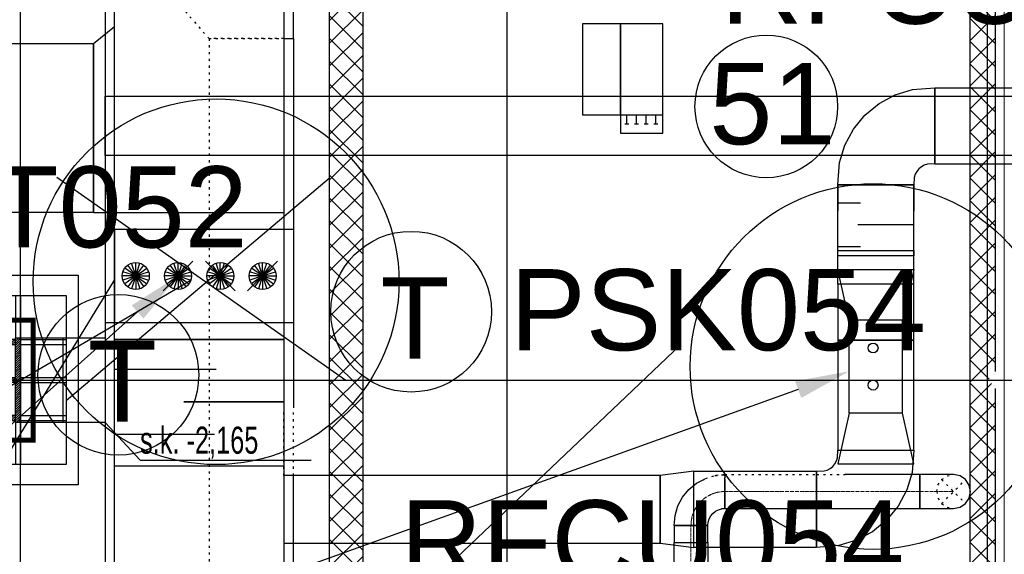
# Model space of a CAD drawing. Header units: centimetres. Extents: x -149939 to 48626, y -46000 to 152985.
# Tile 80 of 256: x -58260 to -52439, y 63969 to 67132. Entities that reach past the tile are written whole.
import ezdxf
from ezdxf import colors
from ezdxf.entities.mleader import LeaderData, LeaderLine
from ezdxf.math import Vec2, Vec3

# ---------------------------------------------------------------- set-up
doc = ezdxf.new("R2010")
doc.units = ezdxf.units.CM
doc.header["$LTSCALE"] = 50
for name, pattern in [('CADVENT_CENTERLINE', [9.9, 7.4, -1, 0.5, -1]), ('CADVENT_HIDDEN', [0.8, 0.25, -0.55]), ('Kondygnacja  -0_5$0$HIDDEN', [9.525, 6.35, -3.175]), ('Kondygnacja  -0_5$0$HIDDEN2', [4.7625, 3.175, -1.5875]), ('Osie rzutów$0$DASHDOT2', [12.7, 6.35, -3.175, 0, -3.175])]:
    doc.linetypes.add(name, pattern=pattern)
for name, color, linetype, lineweight in [('bgde-nawiewCEN', 7, 'Continuous', 13), ('Kondygnacja  -0_5$0$ARCH_WIDOK', 8, 'Continuous', 13), ('RFCU', 6, 'Continuous', 30)]:
    doc.layers.add(name, color=color, linetype=linetype, lineweight=lineweight)
for name, color, linetype in [('bgde-nawiewDETAILS', 1, 'Continuous'), ('bgde-nawiewEXP', 7, 'Continuous'), ('bgde-nawiewHIDDEN', 250, 'Continuous'), ('bgde-wywiewEXP', 5, 'Continuous'), ('bgde-wywiewHIDDEN', 7, 'Continuous'), ('bgde_redukcja', 250, 'Continuous'), ('bgde_tlumik', 7, 'Continuous'), ('bgde_urządzenia', 7, 'Continuous'), ('bgde_VAV', 7, 'Continuous'), ('IS_zmiany 2024', 1, 'Continuous'), ('Kondygnacja  -0_5$0$ARCH_GK', 8, 'Continuous'), ('Kondygnacja  -0_5$0$ARCH_KONSTR_POWYŻEJ RZUTU', 8, 'Kondygnacja  -0_5$0$HIDDEN'), ('Kondygnacja  -0_5$0$ARCH_KONSTR_POWYŻEJ RZUTU_IST', 8, 'Kondygnacja  -0_5$0$HIDDEN2'), ('Kondygnacja  -0_5$0$ARCH_OKŁADZINA', 8, 'Continuous'), ('Kondygnacja  -0_5$0$ARCH_POMOCNICZE', 8, 'Continuous'), ('Kondygnacja  -0_5$0$ARCH_SŁUPY', 8, 'Continuous'), ('Osie rzutów$0$ARCH_INFO_OSIE_IST', 8, 'Osie rzutów$0$DASHDOT2'), ('Osie rzutów$0$ARCH_INFO_OSIE_OPISY_IST', 8, 'Continuous')]:
    doc.layers.add(name, color=color, linetype=linetype)
doc.styles.add('Arial', font='ARIAL.TTF')
doc.styles.add('Kondygnacja  -0_5$0$BIKTS', font='bikromsw.shx', dxfattribs={"width": 0.8})
pattern_1 = [(45, (-6220.6425, -6150), (-0.67351921, 0.67351921), [])]

# ---------------------------------------------------------------- blocks, each defined once
blk = doc.blocks.new('Osie rzutów')
at = {"layer": 'Osie rzutów$0$ARCH_INFO_OSIE_IST', "ltscale": 10}
for p, q in [((6860, 12510), (6860, 4623.26)), ((4436.04, 11000), (13655, 11000)), ((6290, 11000), (6230, 11000))]:
    blk.add_line(p, q, dxfattribs=at)
blk = doc.blocks.new('Kondygnacja  -0_5$0$słup 6.8.41')
at = {"layer": 'Kondygnacja  -0_5$0$ARCH_SŁUPY'}
h = blk.add_hatch(dxfattribs=at)
h.set_pattern_fill('ANSI31', color=256, scale=0.3, style=0)
h.set_pattern_definition(pattern_1)
h.paths.add_polyline_path([(14.82, 75), (11.82, 75), (11.82, 25), (14.82, 25)])
h = blk.add_hatch(dxfattribs=at)
h.set_pattern_fill('ANSI31', color=256, scale=0.3, style=0)
h.set_pattern_definition(pattern_1)
h.paths.add_polyline_path([(64.82, 71), (64.82, 74), (14.82, 74), (14.82, 71)])
h = blk.add_hatch(dxfattribs=at)
h.set_pattern_fill('ANSI31', color=256, scale=0.3, style=0)
h.set_pattern_definition(pattern_1)
h.paths.add_polyline_path([(67.82, 75), (64.82, 75), (64.82, 25), (67.82, 25)])
h = blk.add_hatch(dxfattribs=at)
h.set_pattern_fill('ANSI31', color=256, scale=0.3, style=0)
h.set_pattern_definition(pattern_1)
h.paths.add_polyline_path([(64.82, 48.5), (64.82, 51.5), (14.82, 51.5), (14.82, 48.5)])
h = blk.add_hatch(dxfattribs=at)
h.set_pattern_fill('ANSI31', color=256, scale=0.3, style=0)
h.set_pattern_definition(pattern_1)
h.paths.add_polyline_path([(64.82, 26), (64.82, 29), (14.82, 29), (14.82, 26)])
at = {"layer": 'Kondygnacja  -0_5$0$ARCH_POMOCNICZE'}
blk.add_lwpolyline([(94.82, 100), (94.82, 0), (-0.18, 0), (-0.18, 100)], close=True, dxfattribs=at)
for points in [[(11.82, 100), (11.82, 75)], [(14.82, 100), (14.82, 75)], [(38.32, 100), (38.32, 74)], [(41.32, 100), (41.32, 74)], [(64.82, 100), (64.82, 75)], [(67.82, 100), (67.82, 75)], [(-0.18, 74), (11.82, 74)], [(-0.18, 71), (11.82, 71)], [(67.82, 74), (94.82, 74)], [(67.82, 71), (94.82, 71)], [(-0.18, 51.5), (11.82, 51.5)], [(-0.18, 48.5), (11.82, 48.5)], [(67.82, 51.5), (94.82, 51.5)], [(67.82, 48.5), (94.82, 48.5)], [(-0.18, 29), (11.82, 29)], [(-0.18, 26), (11.82, 26)], [(11.82, 25), (11.82, 0)], [(14.82, 25), (14.82, 0)], [(38.32, 26), (38.32, 0)], [(41.32, 26), (41.32, 0)], [(64.82, 25), (64.82, 0)], [(67.82, 29), (94.82, 29)], [(67.82, 26), (94.82, 26)], [(67.82, 25), (67.82, 0)]]:
    blk.add_lwpolyline(points, dxfattribs=at)
at = {"layer": 'Kondygnacja  -0_5$0$ARCH_SŁUPY'}
for p, q in [((14.82, 51.5), (64.82, 51.5)), ((64.82, 48.5), (14.82, 48.5))]:
    blk.add_line(p, q, dxfattribs=at)
at = {"layer": 'Kondygnacja  -0_5$0$ARCH_SŁUPY', "const_width": 3}
blk.add_lwpolyline([(4.32, 85.5), (75.32, 85.5), (75.32, 14.5), (4.32, 14.5)], close=True, dxfattribs=at)
at = {"layer": 'Kondygnacja  -0_5$0$ARCH_SŁUPY'}
for points in [[(11.82, 75), (14.82, 75), (14.82, 25), (11.82, 25)], [(64.82, 75), (67.82, 75), (67.82, 25), (64.82, 25)]]:
    blk.add_lwpolyline(points, close=True, dxfattribs=at)
for points in [[(64.82, 74), (14.82, 74)], [(14.82, 71), (64.82, 71)], [(64.82, 29), (14.82, 29)], [(14.82, 26), (64.82, 26)]]:
    blk.add_lwpolyline(points, dxfattribs=at)
blk = doc.blocks.new('Kondygnacja  -0_5$0$konstrukcja istniejąca -0.5')
at = {"layer": 'Kondygnacja  -0_5$0$ARCH_KONSTR_POWYŻEJ RZUTU_IST', "ltscale": 10}
for p, q in [((6288.46, 4975), (6288.46, 12225)), ((6288.46, 10975), (6288.46, 11025)), ((6288.46, 11025), (6338.46, 11025)), ((6338.46, 10975), (6288.46, 10975))]:
    blk.add_line(p, q, dxfattribs=at)
for points in [[(6338.46, 12175), (6338.46, 11025)], [(7382, 11132.89), (6338.46, 11132.89), (6338.46, 11167.89), (7382, 11167.89)], [(6313.46, 11025), (6313.46, 10975)], [(6338.46, 11025), (6338.46, 10975)], [(6338.46, 10975), (6338.46, 9825)]]:
    blk.add_lwpolyline(points, dxfattribs=at)
at = {"layer": 'Kondygnacja  -0_5$0$ARCH_KONSTR_POWYŻEJ RZUTU_IST'}
blk.add_lwpolyline([(6338.47, 10975), (6359.15, 10952.53), (6460.3, 10952.53)], dxfattribs=at)
at = {"layer": 'Kondygnacja  -0_5$0$ARCH_KONSTR_POWYŻEJ RZUTU_IST', "style": 'Kondygnacja  -0_5$0$BIKTS', "width": 0.7}
blk.add_text('s.k. -2,165', height=16, dxfattribs=at).set_placement((6359.15, 10956.46))
blk = doc.blocks.new('08')
at = {"layer": 'bgde_VAV', "color": 3, "linetype": 'Continuous', "lineweight": -2}
for p, q in [((-57699.2, 65891), (-57755.5, 65891)), ((-56699.2, 65891), (-57699.2, 65891)), ((-56643, 65891), (-56699.2, 65891)), ((-57755.5, 65341), (-57699.2, 65341)), ((-57699.2, 65341), (-56699.2, 65341)), ((-56699.2, 65341), (-56643, 65341))]:
    blk.add_line(p, q, dxfattribs=at)
at = {"layer": 'bgde_VAV', "color": 3, "linetype": 'ByBlock', "lineweight": -2}
for p, q in [((-57699.2, 65891), (-57699.2, 65341)), ((-56699.2, 65891), (-56699.2, 65341))]:
    blk.add_line(p, q, dxfattribs=at)
at = {"layer": 'bgde_VAV', "color": 3, "linetype": 'Continuous', "lineweight": -3}
for p, q in [((-57574.2, 65615.7), (-57621.3, 65680.4)), ((-57574.2, 65615.7), (-57599, 65691.8)), ((-57574.2, 65615.7), (-57574.2, 65695.7)), ((-57574.2, 65615.7), (-57549.5, 65691.8)), ((-57574.2, 65615.7), (-57527.2, 65680.4)), ((-57235.9, 65704.1), (-57412.6, 65527.3)), ((-57324.2, 65615.7), (-57371.3, 65680.4)), ((-57324.2, 65615.7), (-57349, 65691.8)), ((-57324.2, 65615.7), (-57324.2, 65695.7)), ((-57324.2, 65615.7), (-57299.5, 65691.8)), ((-57324.2, 65615.7), (-57277.2, 65680.4)), ((-56985.9, 65527.3), (-57162.6, 65704.1)), ((-57074.2, 65615.7), (-57121.3, 65680.4)), ((-57074.2, 65615.7), (-57099, 65691.8)), ((-57074.2, 65615.7), (-57074.2, 65695.7)), ((-57074.2, 65615.7), (-57049.5, 65691.8)), ((-57074.2, 65615.7), (-57027.2, 65680.4)), ((-56735.9, 65704.1), (-56912.6, 65527.3)), ((-56824.2, 65615.7), (-56871.3, 65680.4)), ((-56824.2, 65615.7), (-56849, 65691.8)), ((-56824.2, 65615.7), (-56824.2, 65695.7)), ((-56824.2, 65615.7), (-56799.5, 65691.8)), ((-56824.2, 65615.7), (-56777.2, 65680.4)), ((-57574.2, 65615.7), (-57654.2, 65615.7)), ((-57574.2, 65615.7), (-57650.3, 65640.4)), ((-57574.2, 65615.7), (-57650.3, 65591)), ((-57574.2, 65615.7), (-57639, 65662.7)), ((-57574.2, 65615.7), (-57639, 65568.7)), ((-57574.2, 65615.7), (-57621.3, 65551)), ((-57574.2, 65615.7), (-57599, 65539.6)), ((-57574.2, 65615.7), (-57509.5, 65662.7)), ((-57574.2, 65615.7), (-57498.2, 65640.4)), ((-57574.2, 65615.7), (-57498.2, 65591)), ((-57574.2, 65615.7), (-57509.5, 65568.7)), ((-57574.2, 65615.7), (-57527.2, 65551)), ((-57574.2, 65615.7), (-57549.5, 65539.6)), ((-57574.2, 65615.7), (-57574.2, 65535.7)), ((-57574.2, 65615.7), (-57494.2, 65615.7)), ((-57324.2, 65615.7), (-57404.2, 65615.7)), ((-57324.2, 65615.7), (-57400.3, 65640.4)), ((-57324.2, 65615.7), (-57400.3, 65591)), ((-57324.2, 65615.7), (-57389, 65662.7)), ((-57324.2, 65615.7), (-57389, 65568.7)), ((-57324.2, 65615.7), (-57371.3, 65551)), ((-57324.2, 65615.7), (-57349, 65539.6)), ((-57324.2, 65615.7), (-57259.5, 65662.7)), ((-57324.2, 65615.7), (-57248.2, 65640.4)), ((-57324.2, 65615.7), (-57248.2, 65591)), ((-57324.2, 65615.7), (-57259.5, 65568.7)), ((-57324.2, 65615.7), (-57277.2, 65551)), ((-57324.2, 65615.7), (-57299.5, 65539.6)), ((-57324.2, 65615.7), (-57324.2, 65535.7)), ((-57324.2, 65615.7), (-57244.2, 65615.7)), ((-57074.2, 65615.7), (-57154.2, 65615.7)), ((-57074.2, 65615.7), (-57150.3, 65640.4)), ((-57074.2, 65615.7), (-57150.3, 65591)), ((-57074.2, 65615.7), (-57139, 65662.7)), ((-57074.2, 65615.7), (-57139, 65568.7)), ((-57074.2, 65615.7), (-57121.3, 65551)), ((-57074.2, 65615.7), (-57099, 65539.6)), ((-57074.2, 65615.7), (-57009.5, 65662.7)), ((-57074.2, 65615.7), (-56998.2, 65640.4)), ((-57074.2, 65615.7), (-56998.2, 65591)), ((-57074.2, 65615.7), (-57009.5, 65568.7)), ((-57074.2, 65615.7), (-57027.2, 65551)), ((-57074.2, 65615.7), (-57049.5, 65539.6)), ((-57074.2, 65615.7), (-57074.2, 65535.7)), ((-57074.2, 65615.7), (-56994.2, 65615.7)), ((-56824.2, 65615.7), (-56904.2, 65615.7)), ((-56824.2, 65615.7), (-56900.3, 65640.4)), ((-56824.2, 65615.7), (-56900.3, 65591)), ((-56824.2, 65615.7), (-56889, 65662.7)), ((-56824.2, 65615.7), (-56889, 65568.7)), ((-56824.2, 65615.7), (-56871.3, 65551)), ((-56824.2, 65615.7), (-56849, 65539.6)), ((-56824.2, 65615.7), (-56759.5, 65662.7)), ((-56824.2, 65615.7), (-56748.2, 65640.4)), ((-56824.2, 65615.7), (-56748.2, 65591)), ((-56824.2, 65615.7), (-56759.5, 65568.7)), ((-56824.2, 65615.7), (-56777.2, 65551)), ((-56824.2, 65615.7), (-56799.5, 65539.6)), ((-56824.2, 65615.7), (-56824.2, 65535.7)), ((-56824.2, 65615.7), (-56744.2, 65615.7))]:
    blk.add_line(p, q, dxfattribs=at)
for centre in [(-57574.2, 65615.7), (-57324.2, 65615.7), (-57074.2, 65615.7), (-56824.2, 65615.7)]:
    blk.add_ellipse(centre, major_axis=(80, 0), ratio=1, start_param=-1.570796, end_param=4.712389, dxfattribs=at)
blk = doc.blocks.new('t2')
at = {"layer": 'bgde_tlumik'}
for p, q in [((-54534.4, 76042.4), (-54534.4, 76632.4)), ((-54726.5, 75632.4), (-54726.5, 76232.4)), ((-54342.2, 75632.4), (-54342.2, 76222.4))]:
    blk.add_line(p, q, dxfattribs=at)
blk.add_lwpolyline([(-54903.3, 76632.4), (-54153.3, 76632.4), (-54153.3, 75632.4), (-54903.3, 75632.4)], close=True, dxfattribs=at)
blk = doc.blocks.new('t8')
at = {"layer": 'bgde_tlumik'}
for p, q in [((-57699.2, 65064.2), (-57099.2, 65064.2)), ((-56699.2, 64872), (-57289.2, 64872)), ((-57699.2, 64679.9), (-57109.2, 64679.9))]:
    blk.add_line(p, q, dxfattribs=at)
blk.add_lwpolyline([(-56699.2, 64491), (-57699.2, 64491), (-57699.2, 65241), (-56699.2, 65241)], close=True, dxfattribs=at)
at = {"layer": 'bgde_redukcja', "rotation": 270}
blk.add_blockref('t2', (-133331.7, 10337.7), dxfattribs=at)
blk = doc.blocks.new('G$C76BC1DF7')
at = {"layer": 'bgde_urządzenia'}
for p, q in [((1620.81, 6210.65), (1620.81, 6156.85)), ((1643.11, 6210.65), (1620.81, 6210.65)), ((1643.11, 6156.85), (1643.11, 6210.65)), ((1620.81, 6156.85), (1643.11, 6156.85)), ((1643.11, 6156.85), (1668.31, 6156.85)), ((1646.95, 6151.65), (1646.95, 6156.85)), ((1652.66, 6151.65), (1652.66, 6156.85)), ((1658.37, 6151.65), (1658.37, 6156.85)), ((1664.09, 6151.65), (1664.09, 6156.85)), ((1645.7, 6151.65), (1648.2, 6151.65)), ((1651.41, 6151.65), (1653.91, 6151.65)), ((1657.12, 6151.65), (1659.62, 6151.65)), ((1662.84, 6151.65), (1665.34, 6151.65))]:
    blk.add_line(p, q, dxfattribs=at)
blk.add_lwpolyline([(1643.11, 6210.65), (1643.11, 6146.15), (1668.31, 6146.15), (1668.31, 6210.65)], close=True, dxfattribs=at)

msp = doc.modelspace()

# ---------------------------------------------------------------- hatches: boundary and pattern name
at = {"layer": 'Kondygnacja  -0_5$0$ARCH_GK', "linetype": 'Continuous'}
h = msp.add_hatch(dxfattribs=at)
h.set_pattern_fill('ANSI37', color=256, scale=30, angle=-360, style=0)
h.set_pattern_definition([(45, (-121140, -45000), (-67.35192, 67.35192), []), (135, (-121140, -45000), (-67.35192, -67.35192), [])])
h.paths.add_polyline_path([(-52490, 71050), (-52640, 70900), (-52640, 65000), (-52531.667, 65000), (-52490, 65050)], flags=0)
h.paths.add_polyline_path([(-52490, 64950), (-52531.667, 65000), (-52640, 65000), (-52640, 56160), (-52490, 56010)], flags=0)
h = msp.add_hatch(dxfattribs=at)
h.set_pattern_fill('ANSI37', color=256, scale=30, angle=-360, style=0)
h.set_pattern_definition([(45, (-121140, -45000), (-67.35192, 67.35192), []), (135, (-121140, -45000), (-67.35192, -67.35192), [])])
h.paths.add_polyline_path([(-56230, 70900), (-56430, 70900), (-56430, 56160), (-56230, 56160)], flags=0)

# ---------------------------------------------------------------- linework, layer by layer
at = {"layer": 'bgde-nawiewCEN', "linetype": 'CADVENT_CENTERLINE', "ltscale": 0.06}
for p, q in [((-54091.291, 64340.601), (-52938.613, 64340.601)), ((-52938.613, 64340.601), (-52738.613, 64340.601)), ((-54291.291, 64040.178), (-54291.291, 64140.601)), ((-54291.291, 64040.178), (-54291.291, 63840.178))]:
    msp.add_line(p, q, dxfattribs=at)
at = {"layer": 'bgde-nawiewCEN', "linetype": 'CADVENT_CENTERLINE', "ltscale": 0.06, "extrusion": (2.27374e-16, -5.56905e-32, -1)}
msp.add_arc((54091.291, 64140.601), 200, 0, 90, dxfattribs=at)
at = {"layer": 'bgde-nawiewDETAILS', "linetype": 'CADVENT_HIDDEN'}
for p, q in [((-52809.324, 64269.891), (-52667.902, 64411.312)), ((-52809.324, 64411.312), (-52667.902, 64269.891))]:
    msp.add_line(p, q, dxfattribs=at)
at = {"layer": 'bgde-nawiewEXP', "linetype": 'Continuous'}
for points in [[(-57699.245, 49493.848), (-56699.245, 49493.848), (-56699.245, 49503.848), (-57699.245, 49503.848), (-57699.245, 67490.965), (-56699.245, 67490.965), (-56699.245, 49503.848), (-57699.245, 49503.848)], [(-58850.228, 65990.969), (-58850.228, 66990.969), (-57824.245, 66990.969), (-57824.245, 65990.969)], [(-53423.666, 66153.995), (-53413.097, 66286.289), (-53381.799, 66389.466), (-53330.973, 66484.555), (-53262.573, 66567.9), (-53179.228, 66636.3), (-53084.139, 66687.126), (-52980.963, 66718.424), (-52848.662, 66728.992), (-52848.662, 66278.992), (-52893.172, 66277.071), (-52911.932, 66271.38), (-52929.221, 66262.139), (-52944.375, 66249.702), (-52956.812, 66234.548), (-52966.053, 66217.259), (-52971.744, 66198.499), (-52973.666, 66153.99), (-53198.711, 66153.992)], [(-53423.662, 65235.718), (-52973.662, 65235.718), (-52973.662, 65568.212), (-53423.662, 65568.212)], [(-53423.662, 64585.425), (-52973.662, 64585.425), (-52973.662, 65235.718), (-53423.662, 65235.718)], [(-53548.664, 64460.421), (-53504.156, 64462.343), (-53485.396, 64468.034), (-53468.107, 64477.275), (-53452.952, 64489.712), (-53440.516, 64504.866), (-53431.275, 64522.155), (-53425.584, 64540.915), (-53423.662, 64585.425), (-52973.662, 64585.425), (-52984.23, 64453.124), (-53015.529, 64349.948), (-53066.354, 64254.859), (-53134.754, 64171.514), (-53218.1, 64103.114), (-53313.188, 64052.288), (-53416.365, 64020.99), (-53548.66, 64010.421), (-53548.662, 64235.421)], [(-54473.922, 64035.425), (-54273.922, 64010.425), (-54273.922, 64460.425), (-53548.662, 64460.425), (-53548.662, 64010.425), (-54273.922, 64010.425), (-54273.922, 64460.425), (-54473.922, 64435.425)], [(-52938.613, 64240.601), (-52738.613, 64240.601), (-52700.344, 64248.213), (-52667.902, 64269.891), (-52646.225, 64302.333), (-52638.613, 64340.601), (-52646.225, 64378.87), (-52667.902, 64411.312), (-52700.344, 64432.989), (-52738.613, 64440.601), (-52938.613, 64440.601), (-52938.613, 64248.213)], [(-54391.291, 64040.178), (-54191.291, 64040.178), (-54191.291, 64140.601), (-54391.291, 64140.601)]]:
    msp.add_lwpolyline(points, close=True, dxfattribs=at)
for points in [[(-57824.245, 65990.969), (-57824.245, 66990.969), (-57699.245, 67090.969)], [(-52848.662, 66278.992), (-52848.662, 66728.992), (-51690.031, 66728.992)], [(-52848.662, 66278.992), (-42183.356, 66278.992), (-42183.356, 66728.992), (-41783.356, 66603.992), (-41783.356, 66503.992), (-42183.356, 66728.992), (-43368.407, 66728.992)], [(-53423.662, 66153.992), (-52973.662, 66153.992), (-52973.662, 66000.036)], [(-53423.662, 66153.992), (-53423.662, 66000.036)], [(-57824.245, 65990.969), (-57699.245, 65990.969)], [(-53423.662, 65765.511), (-52973.662, 65765.511), (-52973.662, 65800.036)], [(-53423.662, 65765.511), (-53423.662, 65800.036)], [(-53423.662, 65568.212), (-53423.662, 65765.511), (-52973.662, 65765.511), (-52973.662, 65735.511), (-53423.662, 65735.511)], [(-52973.662, 65568.212), (-52973.662, 65735.511)], [(-56699.245, 64035.425), (-54473.922, 64035.425), (-54473.922, 64435.425), (-56699.245, 64435.425)], [(-54391.291, 64140.601), (-54385.527, 64199.128), (-54368.455, 64255.406), (-54340.732, 64307.272), (-54303.423, 64352.733), (-54257.962, 64390.042), (-54219.829, 64410.425)], [(-54091.291, 64240.601), (-52938.613, 64240.601), (-52938.613, 64440.601), (-53378.918, 64440.601)], [(-54091.291, 64410.425), (-54091.291, 64269.891)], [(-54091.291, 64240.601), (-54091.291, 64410.425)], [(-53548.662, 64440.601), (-53548.66, 64440.601)], [(-52738.613, 64240.601), (-52700.344, 64248.213), (-52667.902, 64269.891), (-52646.225, 64302.333), (-52638.613, 64340.601), (-52646.225, 64378.87), (-52667.902, 64411.312), (-52700.344, 64432.989), (-52738.613, 64440.601)], [(-54091.291, 64269.891), (-54091.291, 64302.333)], [(-54391.291, 64140.601), (-54191.291, 64140.601), (-54189.37, 64160.11), (-54183.679, 64178.87), (-54174.438, 64196.158), (-54162.002, 64211.312), (-54146.848, 64223.748), (-54129.559, 64232.989), (-54110.8, 64238.68), (-54091.291, 64240.601)], [(-54091.291, 64240.601), (-54110.8, 64238.68)], [(-54091.291, 64248.213), (-54091.291, 64269.891)], [(-54091.291, 64269.891), (-54091.291, 64248.213)], [(-54091.291, 64248.213), (-54091.291, 64240.601)], [(-54091.291, 64240.601), (-54091.291, 64248.213)], [(-54391.291, 63855.402), (-54391.291, 64040.178), (-54191.291, 64040.178), (-54191.291, 63840.178), (-54198.903, 63878.446)]]:
    msp.add_lwpolyline(points, dxfattribs=at)
at = {"layer": 'bgde-nawiewHIDDEN', "linetype": 'CADVENT_HIDDEN'}
for points in [[(-57699.245, 65990.969), (-57699.245, 67090.969)], [(-53423.662, 65800.036), (-53423.662, 66000.036)], [(-52973.662, 65800.036), (-52973.662, 66000.036)], [(-56699.245, 64435.425), (-56699.245, 64835.425)], [(-54219.829, 64410.425), (-54206.096, 64417.765), (-54149.818, 64434.837), (-54091.291, 64440.601)], [(-54091.291, 64440.601), (-54149.818, 64434.837)], [(-54091.291, 64432.989), (-54091.291, 64440.601)], [(-54091.291, 64411.312), (-54091.291, 64440.601), (-53548.662, 64440.601)], [(-54091.291, 64440.601), (-54091.291, 64432.989)], [(-54091.291, 64432.989), (-54091.291, 64411.312)], [(-54091.291, 64411.312), (-54091.291, 64432.989)], [(-54091.291, 64410.425), (-54091.291, 64411.312)], [(-54091.291, 64411.312), (-54091.291, 64410.425)], [(-54091.291, 64411.312), (-54091.291, 64410.425)], [(-53548.66, 64440.601), (-53378.918, 64440.601)], [(-52838.613, 64340.601), (-52831.001, 64378.87), (-52809.324, 64411.312), (-52776.881, 64432.989), (-52738.613, 64440.601)], [(-52838.613, 64340.601), (-52831.001, 64302.333), (-52809.324, 64269.891), (-52776.881, 64248.213), (-52738.613, 64240.601)]]:
    msp.add_lwpolyline(points, dxfattribs=at)
at = {"layer": 'bgde-wywiewEXP', "linetype": 'Continuous'}
for points in [[(-56699.245, 67020.181), (-56641.059, 67020.181), (-56641.059, 67241.49)], [(-56699.245, 67020.181), (-56641.059, 67020.181), (-56641.059, 64835.425)], [(-56641.059, 63696.017), (-56641.059, 64435.425)]]:
    msp.add_lwpolyline(points, dxfattribs=at)
at = {"layer": 'bgde-wywiewHIDDEN', "linetype": 'CADVENT_HIDDEN'}
for points in [[(-57491.059, 67490.965), (-57491.059, 67420.181), (-57141.059, 67020.181), (-57141.059, 61440.789), (-56891.899, 61440.789), (-56891.899, 61440.789), (-56699.245, 61440.791)], [(-56641.059, 64435.425), (-56641.059, 64835.425)]]:
    msp.add_lwpolyline(points, dxfattribs=at)
msp.add_lwpolyline([(-57141.059, 67020.181), (-56699.245, 67020.181)], close=True, dxfattribs=at)
at = {"layer": 'bgde_redukcja'}
for points in [[(-57699.245, 65990.969), (-56699.242, 65990.969), (-56699.242, 65890.969), (-57699.245, 65890.969)], [(-57699.245, 65340.969), (-56699.242, 65340.969), (-56699.242, 65240.969), (-57699.245, 65240.969)]]:
    msp.add_lwpolyline(points, close=True, dxfattribs=at)
at = {"layer": 'bgde_VAV'}
msp.add_line((-58418.22, 64419.891, 53.204), (-57699.242, 65590.969), dxfattribs=at)
at = {"layer": 'IS_zmiany 2024'}
for p, q in [((-58040, 66200), (-56332.255, 65000)), ((-57985.391, 64880), (-56430, 66194.179)), ((-53423.662, 66153.992), (-52973.662, 66153.992)), ((-53423.662, 65653.992), (-53423.662, 66153.992)), ((-52973.662, 65653.992), (-52973.662, 66153.992)), ((-53423.662, 66049.239), (-53288.805, 66049.239)), ((-53304.721, 65920.063), (-52973.662, 65920.063)), ((-53423.662, 65790.063), (-53288.805, 65790.063)), ((-53356.162, 65353.992), (-53423.662, 65653.992)), ((-53423.662, 65653.992), (-52973.662, 65653.992)), ((-52973.662, 65653.992), (-53041.162, 65353.992)), ((-60680.128, 63580), (-57248.158, 65590.969)), ((-59601.013, 60218.765), (-54356.272, 65206.614)), ((-53356.162, 64803.992), (-53423.662, 64503.992)), ((-52973.662, 64503.992), (-53041.162, 64803.992)), ((-53423.662, 64503.992), (-52973.662, 64503.992))]:
    msp.add_line(p, q, dxfattribs=at)
at = {"layer": 'IS_zmiany 2024', "color": 3}
for p, q in [((-53041.162, 65353.992), (-53356.162, 65353.992)), ((-53356.162, 64803.992), (-53356.162, 65353.992)), ((-53041.162, 64803.992), (-53041.162, 65353.992)), ((-53198.662, 64803.992), (-53356.162, 64803.992)), ((-53041.162, 64803.992), (-53198.662, 64803.992))]:
    msp.add_line(p, q, dxfattribs=at)
at = {"layer": 'IS_zmiany 2024', "color": 1}
for centre in [(-57098.964, 65581.427), (-53214.721, 65080)]:
    msp.add_circle(centre, 1081.427, dxfattribs=at)
at = {"layer": 'IS_zmiany 2024', "color": 3}
for centre in [(-53214.721, 65190.063), (-53214.721, 64970.063)]:
    msp.add_circle(centre, 29.219, dxfattribs=at)
at = {"layer": 'Kondygnacja  -0_5$0$ARCH_GK', "linetype": 'Continuous'}
for p, q in [((-52490, 65050), (-52490, 71050)), ((-56430, 70900), (-56430, 56160)), ((-56230, 56160), (-56230, 70900)), ((-52640, 56160), (-52640, 70900)), ((-52490, 56010), (-52490, 64950))]:
    msp.add_line(p, q, dxfattribs=at)
at = {"layer": 'Kondygnacja  -0_5$0$ARCH_OKŁADZINA'}
msp.add_lwpolyline([(-58940, 65620), (-57915.391, 65620), (-57915.391, 64380), (-58940, 64380)], dxfattribs=at)
at = {"layer": 'Kondygnacja  -0_5$0$ARCH_WIDOK'}
msp.add_line((-52440, 71100), (-52440, 55960), dxfattribs=at)
at = {"layer": 'RFCU', "color": 94}
msp.add_line((-55380, 74430), (-55380, 30780), dxfattribs=at)
at = {"layer": 'RFCU'}
for centre, radius in [((-53846.033, 66618.763), 421.787), ((-55945.943, 65404.522), 475.33), ((-57677.141, 65030.588), 475.33)]:
    msp.add_circle(centre, radius, dxfattribs=at)

# ---------------------------------------------------------------- block references
at = {"layer": 'bgde_redukcja'}
msp.add_blockref('08', (0, 0), dxfattribs=at)
at = {"layer": 'bgde_tlumik'}
msp.add_blockref('t8', (0, 0), dxfattribs=at)
at = {"layer": 'Kondygnacja  -0_5$0$ARCH_KONSTR_POWYŻEJ RZUTU', "xscale": 10, "yscale": 10, "zscale": 10}
msp.add_blockref('Kondygnacja  -0_5$0$konstrukcja istniejąca -0.5', (-121140, -45000), dxfattribs=at)
at = {"layer": 'Kondygnacja  -0_5$0$ARCH_SŁUPY', "xscale": 10, "yscale": 10, "zscale": 10}
msp.add_blockref('Kondygnacja  -0_5$0$słup 6.8.41', (-58933.575, 64500), dxfattribs=at)
at = {"layer": 'Osie rzutów$0$ARCH_INFO_OSIE_OPISY_IST', "color": 30, "xscale": 10, "yscale": 10, "zscale": 10}
msp.add_blockref('Osie rzutów', (-121140, -45000), dxfattribs=at)
at = {"layer": 'RFCU', "color": 5, "xscale": 10, "yscale": 10, "zscale": 10}
msp.add_blockref('G$C76BC1DF7', (-71140, 5000), dxfattribs=at)

# ---------------------------------------------------------------- texts
at = {"layer": 'RFCU', "char_height": 480, "attachment_point": 1, "style": 'Arial'}
for s, insert, width in [('RFCU055', (-54116.126, 67587.818), 10742.22846), ('51', (-54183.162, 66874.859), 727.77721), ('PCT052', (-59371.53, 66264.568), 10742.22846), ('PSK054', (-55361.242, 65656.234), 10742.22846), ('T', (-56127.449, 65607.076), 10742.22846), ('T', (-57858.647, 65233.142), 10742.22846), ('RFCU054', (-56010.51, 64288.981), 10742.22846)]:
    msp.add_mtext(s, dxfattribs=dict(at, insert=insert, width=width))

# ---------------------------------------------------------------- leaders
at = {"layer": 'RFCU', "color": 94, "lineweight": 0}
ml = msp.add_multileader_mtext('Standard', dxfattribs=at)
ml.set_content('{\\fArial CE|b0|i0|c238|p34;\\C94;Przełożyć i podłączyć okablowanie z demontowanego do nowegoVAV}')
ml.set_leader_properties()
ml.build(insert=Vec2(0, 0))
ml.multileader.update_dxf_attribs({"text_right_attachment_type": 6, "dogleg_length": 0.36, "arrow_head_size": 320})
ctx = ml.context
ctx.base_point, ctx.char_height, ctx.arrow_head_size, ctx.plane_origin = Vec3(-74036.256, 62476.555, 0), 300, 320, Vec3(-63330.606, 59471.701, 0)
ctx.right_attachment, ctx.text_align_type = 6, 2
notes = []
notes.append((ctx, [(1, (1, 1, 0), (-61067.64, 62281.637, 0), (-1, 0), 0.36, [(0, [(-57324.242, 65615.69, 0)], 0, []), (1, [(-53356.162, 65052.022, 0)], 0, [])])]))
ctx.mtext.insert, ctx.mtext.alignment, ctx.mtext.flow_direction = Vec3(-61070, 62671.473, 0), 3, 5
for ctx, leaders in notes:
    for number, flags, end, landing, length, lines in leaders:
        leader = LeaderData()
        leader.index, (leader.has_last_leader_line, leader.has_dogleg_vector, leader.attachment_direction) = number, flags
        leader.last_leader_point, leader.dogleg_vector, leader.dogleg_length = Vec3(end), Vec3(landing), length
        for number, points, colour, breaks in lines:
            line = LeaderLine()
            line.index, line.vertices, line.color, line.breaks = number, Vec3.list(points), colors.encode_raw_color(colour), breaks
            leader.lines.append(line)
        ctx.leaders.append(leader)

doc.saveas('drawing.dxf')
